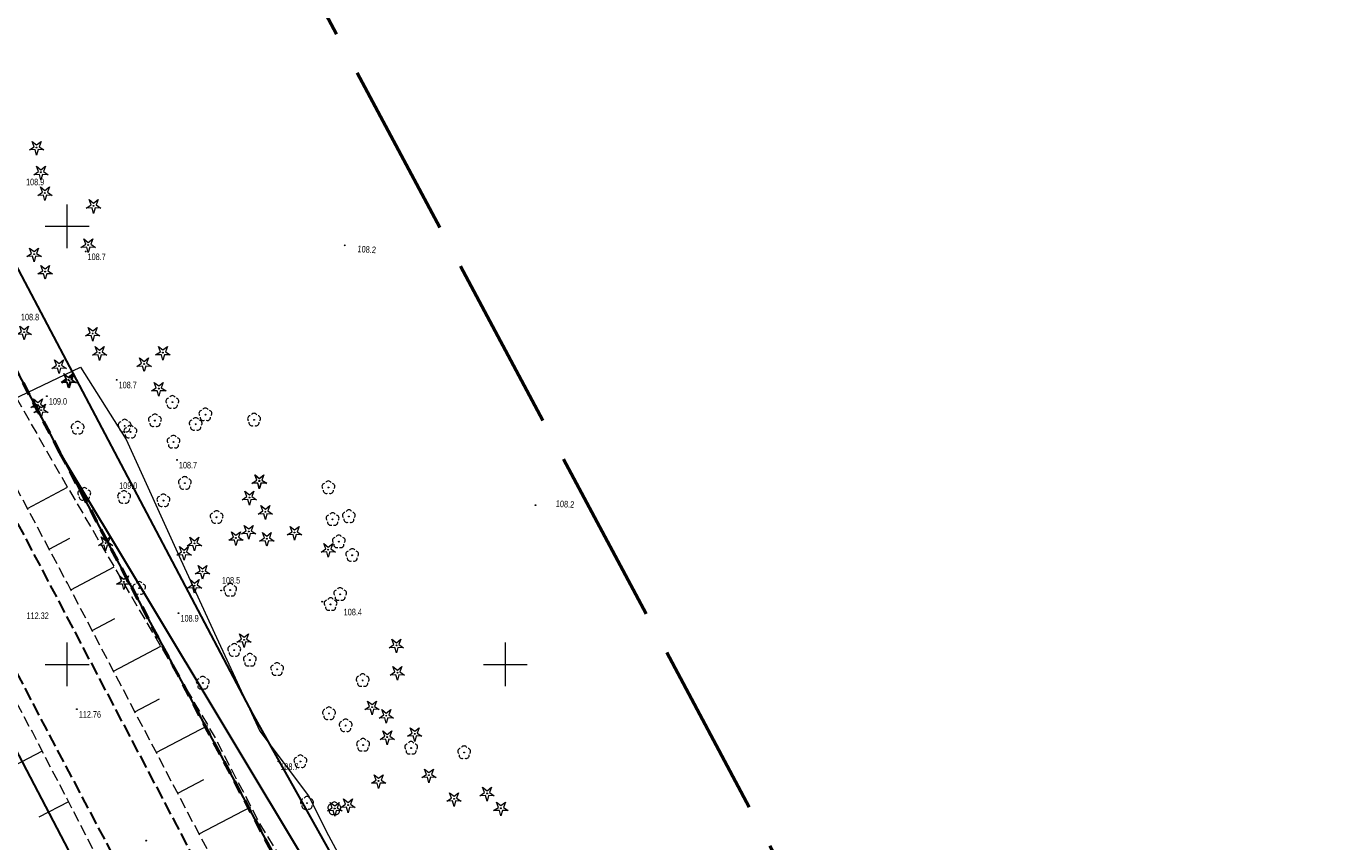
# Model space of a CAD drawing. Header units: metres. Extents: x 7529521 to 7531797, y 5723878 to 5728074.
# Tile 8 of 90: x 7531545 to 7531695, y 5724280 to 5724373. Entities that reach past the tile are written whole.
import ezdxf

# ---------------------------------------------------------------- set-up
doc = ezdxf.new("R2010")
doc.units = ezdxf.units.M
for name, pattern in [('4_SUPT_01', [0]), ('GAO', [2.5, 1.5, -1]), ('GDE', [0]), ('GUZ', [1, 0.5, -0.5]), ('L_0_05', [1.75, 1.25, -0.5]), ('L_0_06', [2, 1.5, -0.5]), ('L_0_09', [2.5, 2, -0.5])]:
    doc.linetypes.add(name, pattern=pattern)
doc.layers.get('0').update_dxf_attribs({"color": 252})
for name, color, linetype, lineweight in [('Dzialki', 80, 'GDE', 30), ('jezdnia', 252, 'L_0_06', 18), ('k', 252, 'Continuous', 18), ('RTPW_T_0', 252, 'Continuous', 15), ('skarpa nieumocniona', 252, 'L_0_05', 18), ('SUPT_L_0', 30, '4_SUPT_01', 18), ('Uzytki', 252, 'GUZ', 18), ('wysokosci_naturalne', 7, 'Continuous', 18), ('wysokosci_sztuczne', 7, 'Continuous', 18)]:
    doc.layers.add(name, color=color, linetype=linetype, lineweight=lineweight)
doc.layers.add('EPGPO_L_0', color=7, linetype='GAO', lineweight=50, true_color=0x940094)
doc.layers.add('zakres', color=7, linetype='L_0_09', lineweight=50, true_color=0xff05ff)
doc.styles.get("Standard").update_dxf_attribs({"font": 'arial.ttf'})

# ---------------------------------------------------------------- blocks, each defined once
blk = doc.blocks.new('2_RTPW01')
at = {"linetype": 'Continuous'}
blk.add_circle((0, 0), 0.045, dxfattribs=at)
blk = doc.blocks.new('OBOP02_01')
at = {"linetype": 'Continuous', "lineweight": 18}
blk.add_hatch(color=0, dxfattribs=at).paths.add_polyline_path([(0, -0.1, 1), (0, 0.1, 1)])
at = {"color": 0, "linetype": 'Continuous', "lineweight": 18}
blk.add_circle((0, 0), 0.1, dxfattribs=at)
for centre, radius, start, end in [((-0.77, 0.25), 0.7, 101.6336, 222.6627), ((0, 0.8), 0.7, 29.8459, 150.1541), ((0.77, 0.25), 0.7, 317.3373, 78.3664), ((-0.46, -0.64), 0.71, 174.3693, 292.5572), ((0.46, -0.64), 0.71, 247.4428, 5.6307)]:
    blk.add_arc(centre, radius, start, end, dxfattribs=at)
blk = doc.blocks.new('OBOP01_01')
at = {"linetype": 'Continuous', "lineweight": 18}
blk.add_hatch(color=0, dxfattribs=at).paths.add_polyline_path([(0, -0.1, 1), (0, 0.1, 1)])
at = {"color": 0, "linetype": 'Continuous', "lineweight": 18, "flags": 128}
blk.add_lwpolyline([(0, -1.74), (-0.35, -0.48), (-1.65, -0.54), (-0.57, 0.18), (-1.02, 1.4), (0, 0.6), (1.02, 1.4), (0.57, 0.18), (1.65, -0.54), (0.35, -0.48), (0, -1.74)], dxfattribs=at)
at = {"color": 0, "linetype": 'Continuous', "lineweight": 18}
blk.add_circle((0, 0), 0.1, dxfattribs=at)
blk = doc.blocks.new('RTPW01')
at = {"linetype": 'Continuous', "lineweight": 13}
blk.add_hatch(color=0, dxfattribs=at).paths.add_polyline_path([(0, -0.09, 1), (0, 0.09, 1)])
at = {"color": 0, "linetype": 'Continuous', "lineweight": 13}
blk.add_circle((0, 0), 0.0906, dxfattribs=at)
blk = doc.blocks.new('RTPW02')
at = {"linetype": 'Continuous', "lineweight": 13}
blk.add_hatch(color=0, dxfattribs=at).paths.add_polyline_path([(0, -0.09, 1), (0, 0.09, 1)])
at = {"color": 0, "linetype": 'Continuous', "lineweight": 13}
blk.add_circle((0, 0), 0.0906, dxfattribs=at)

msp = doc.modelspace()

# ---------------------------------------------------------------- linework, layer by layer
at = {"layer": 'Dzialki'}
for p, q in [((7531501.87, 5724413.41), (7531549.19, 5724324.19)), ((7531571.2, 5724294.37), (7531526.32, 5724379.39)), ((7531607.28, 5724169.95), (7531504.02, 5724366.79)), ((7531590.4, 5724255.53), (7531549.19, 5724324.19)), ((7531549.19, 5724324.19), (7531626.04, 5724179.34)), ((7531621.07, 5724205.34), (7531571.2, 5724294.37))]:
    msp.add_line(p, q, dxfattribs=at)
at = {"layer": 'EPGPO_L_0', "linetype": 'GAO'}
for p, q in [((7531549.19, 5724324.19), (7531501.87, 5724413.41)), ((7531626.04, 5724179.34), (7531549.19, 5724324.19))]:
    msp.add_line(p, q, dxfattribs=at)
at = {"layer": 'jezdnia', "color": 251, "lineweight": 30, "flags": 128}
for points in [[(7531611.17, 5724189.08), (7531609.03, 5724193.02), (7531601.68, 5724207), (7531594.03, 5724221.56), (7531584.82, 5724239.07), (7531578.17, 5724251.71), (7531570.09, 5724267.2), (7531562.3, 5724282.06), (7531554.61, 5724296.66), (7531548.48, 5724308.32), (7531541.23, 5724322.09)], [(7531534.04, 5724318.55), (7531541.28, 5724304.74), (7531547.41, 5724293), (7531555.56, 5724277.55), (7531562.92, 5724263.48), (7531571.32, 5724247.59), (7531577.74, 5724235.28), (7531586.85, 5724217.94), (7531594.48, 5724203.39), (7531601.65, 5724189.66), (7531603.73, 5724185.47)]]:
    msp.add_lwpolyline(points, dxfattribs=at)
at = {"layer": 'k', "linetype": 'Continuous', "lineweight": 18, "flags": 128}
for points in [[(7531550, 5724347.5), (7531550, 5724352.5)], [(7531547.5, 5724350), (7531552.5, 5724350)], [(7531550, 5724297.5), (7531550, 5724302.5)], [(7531600, 5724297.5), (7531600, 5724302.5)], [(7531547.5, 5724300), (7531552.5, 5724300)], [(7531597.5, 5724300), (7531602.5, 5724300)]]:
    msp.add_lwpolyline(points, dxfattribs=at)
at = {"layer": 'skarpa nieumocniona', "color": 252, "lineweight": 18, "flags": 128}
for points in [[(7531532.32, 5724342.59), (7531522.81, 5724360.93), (7531514.91, 5724375.29), (7531511.16, 5724383.25), (7531499.95, 5724404.19), (7531488.16, 5724427.12), (7531481.78, 5724439.91), (7531482.43, 5724441.13), (7531483.33, 5724440.28), (7531489.53, 5724428.18), (7531501.74, 5724405.31), (7531512.66, 5724384.26), (7531516.59, 5724376.31), (7531524.32, 5724361.49), (7531536.18, 5724344.63), (7531548.28, 5724323.25), (7531559.03, 5724304.85), (7531566.78, 5724291.82), (7531571.95, 5724281.85), (7531580.12, 5724268.57), (7531589.87, 5724253.78), (7531596.23, 5724239.44), (7531603.24, 5724228.55), (7531611.97, 5724216.7), (7531625.15, 5724181.74), (7531623.17, 5724178.91), (7531619.83, 5724177.39), (7531614.57, 5724187.94), (7531614.66, 5724188.48), (7531610.8, 5724194.33), (7531603.09, 5724208.17), (7531595.68, 5724222.34), (7531586.48, 5724239.83), (7531579.8, 5724252.94), (7531571.62, 5724268.24), (7531563.72, 5724283.18), (7531556.27, 5724297.38), (7531550.03, 5724309.25), (7531542.74, 5724322.94)], [(7531554.25, 5724257.64), (7531543.57, 5724280.36), (7531532.79, 5724304), (7531526.65, 5724317.93), (7531516.78, 5724339.91), (7531512.01, 5724352.12), (7531504.93, 5724365.76), (7531498.09, 5724380.13), (7531493.89, 5724387.48), (7531493.63, 5724388.12), (7531494.63, 5724388.37), (7531499.58, 5724380.74), (7531506.62, 5724366.45), (7531513.43, 5724352.66), (7531519.66, 5724342.32), (7531539.76, 5724303.89), (7531546.04, 5724292.24), (7531554.21, 5724276.48), (7531561.52, 5724262.57), (7531569.94, 5724246.67), (7531576.32, 5724234.31), (7531585.38, 5724217.06), (7531593.26, 5724202.1), (7531600.61, 5724188.26), (7531602.22, 5724182.6), (7531608.04, 5724171.68), (7531605.63, 5724170.48), (7531603.16, 5724170.41), (7531599.75, 5724171.04), (7531597.13, 5724173.14), (7531593.51, 5724178.92)]]:
    msp.add_lwpolyline(points, close=True, dxfattribs=at)
at = {"layer": 'skarpa nieumocniona', "color": 252, "linetype": 'Continuous', "lineweight": 18, "flags": 128}
for points in [[(7531545.48, 5724317.79), (7531550.05, 5724320.22)], [(7531547.95, 5724313.16), (7531550.33, 5724314.42)], [(7531550.41, 5724308.52), (7531555.37, 5724311.12)], [(7531552.86, 5724303.87), (7531555.44, 5724305.23)], [(7531555.3, 5724299.23), (7531560.69, 5724302.06)], [(7531557.74, 5724294.58), (7531560.56, 5724296.06)], [(7531560.18, 5724289.93), (7531566.07, 5724293.02)], [(7531547.16, 5724290.08), (7531540.67, 5724286.71)], [(7531562.62, 5724285.28), (7531565.59, 5724286.84)], [(7531550.15, 5724284.31), (7531546.76, 5724282.55)], [(7531565.07, 5724280.64), (7531570.96, 5724283.75)]]:
    msp.add_lwpolyline(points, dxfattribs=at)
at = {"layer": 'SUPT_L_0', "linetype": '4_SUPT_01'}
for p, q in [((7531481.24, 5724300.6), (7531551.54, 5724333.9)), ((7531551.54, 5724333.9), (7531556.73, 5724325.68)), ((7531556.73, 5724325.68), (7531562.98, 5724311.93)), ((7531562.98, 5724311.93), (7531567.04, 5724303.05)), ((7531567.04, 5724303.05), (7531572, 5724292.39)), ((7531572, 5724292.39), (7531577.55, 5724285)), ((7531577.55, 5724285), (7531579.84, 5724280.45)), ((7531579.84, 5724280.45), (7531584.81, 5724271.21))]:
    msp.add_line(p, q, dxfattribs=at)
at = {"layer": 'Uzytki'}
for p, q in [((7531501.87, 5724413.41), (7531549.19, 5724324.19)), ((7531571.2, 5724294.37), (7531526.32, 5724379.39)), ((7531549.19, 5724324.19), (7531626.04, 5724179.34)), ((7531621.07, 5724205.34), (7531571.2, 5724294.37))]:
    msp.add_line(p, q, dxfattribs=at)
at = {"layer": 'wysokosci_naturalne', "color": 252}
for p in [(7531552.12, 5724347.11), (7531555.66, 5724332.48), (7531547.7, 5724330.62), (7531562.54, 5724323.33), (7531555.94, 5724319.54), (7531567.58, 5724308.42), (7531562.72, 5724305.85), (7531574.11, 5724288.92)]:
    msp.add_point(p, dxfattribs=at)
at = {"layer": 'wysokosci_sztuczne', "color": 252}
for p in [(7531551.12, 5724294.88), (7531559.01, 5724279.88)]:
    msp.add_point(p, dxfattribs=at)
at = {"layer": 'zakres', "color": 210, "lineweight": 50, "ltscale": 10}
msp.add_lwpolyline([(7531547.78, 5724433.68), (7531686.66, 5724173.51), (7531686.66, 5724173.51), (7531686.66, 5724173.51), (7531686.66, 5724173.51), (7531686.66, 5724173.51), (7531686.66, 5724173.51), (7531686.66, 5724173.51), (7531686.66, 5724173.51), (7531797.12, 5723955.13)], dxfattribs=at)

# ---------------------------------------------------------------- block references
at = {"color": 74, "linetype": 'Continuous', "xscale": 0.5, "yscale": 0.5, "zscale": 0.5}
for name, p in [('OBOP01_01', (7531546.52, 5724358.99)), ('OBOP01_01', (7531547.02, 5724356.16)), ('OBOP01_01', (7531547.47, 5724353.8)), ('OBOP01_01', (7531553.02, 5724352.34)), ('OBOP01_01', (7531546.24, 5724346.81)), ('OBOP01_01', (7531552.41, 5724347.86)), ('OBOP01_01', (7531547.5, 5724344.83)), ('OBOP01_01', (7531545.1, 5724337.91)), ('OBOP01_01', (7531552.92, 5724337.76)), ('OBOP01_01', (7531553.71, 5724335.56)), ('OBOP01_01', (7531560.93, 5724335.58)), ('OBOP01_01', (7531549.09, 5724334.05)), ('OBOP01_01', (7531558.79, 5724334.28)), ('OBOP01_01', (7531550.14, 5724332.48)), ('OBOP01_01', (7531550.24, 5724332.39)), ('OBOP01_01', (7531560.46, 5724331.47)), ('OBOP01_01', (7531546.68, 5724329.59)), ('OBOP01_01', (7531547.03, 5724329.01)), ('OBOP02_01', (7531562.01, 5724329.92)), ('OBOP02_01', (7531556.57, 5724327.22)), ('OBOP02_01', (7531560.02, 5724327.82)), ('OBOP02_01', (7531564.67, 5724327.4)), ('OBOP02_01', (7531565.78, 5724328.5)), ('OBOP02_01', (7531571.33, 5724327.91)), ('OBOP02_01', (7531551.21, 5724326.98)), ('OBOP02_01', (7531557.22, 5724326.53)), ('OBOP02_01', (7531562.14, 5724325.38)), ('OBOP02_01', (7531563.43, 5724320.68)), ('OBOP01_01', (7531571.92, 5724320.92)), ('OBOP01_01', (7531571.95, 5724320.93)), ('OBOP02_01', (7531579.81, 5724320.18)), ('OBOP02_01', (7531551.96, 5724319.42)), ('OBOP02_01', (7531556.5, 5724319.07)), ('OBOP02_01', (7531560.99, 5724318.69)), ('OBOP01_01', (7531570.8, 5724319.05)), ('OBOP02_01', (7531567.06, 5724316.79)), ('OBOP01_01', (7531572.62, 5724317.42)), ('OBOP02_01', (7531582.15, 5724316.88)), ('OBOP01_01', (7531570.72, 5724315.16)), ('OBOP02_01', (7531580.29, 5724316.55)), ('OBOP01_01', (7531554.4, 5724313.84)), ('OBOP01_01', (7531564.53, 5724313.81)), ('OBOP01_01', (7531569.26, 5724314.43)), ('OBOP01_01', (7531572.79, 5724314.34)), ('OBOP01_01', (7531575.95, 5724315.05)), ('OBOP02_01', (7531581, 5724314)), ('OBOP01_01', (7531563.35, 5724312.75)), ('OBOP01_01', (7531579.8, 5724313.09)), ('OBOP02_01', (7531582.53, 5724312.45)), ('OBOP01_01', (7531556.48, 5724309.41)), ('OBOP01_01', (7531565.45, 5724310.6)), ('OBOP02_01', (7531558.23, 5724308.69)), ('OBOP01_01', (7531564.54, 5724308.98)), ('OBOP02_01', (7531568.61, 5724308.48)), ('OBOP02_01', (7531581.15, 5724307.99)), ('OBOP02_01', (7531580.06, 5724306.84)), ('OBOP02_01', (7531569.07, 5724301.62)), ('OBOP01_01', (7531570.19, 5724302.8)), ('OBOP01_01', (7531587.57, 5724302.17)), ('OBOP02_01', (7531570.85, 5724300.49)), ('OBOP02_01', (7531573.96, 5724299.43)), ('OBOP01_01', (7531587.68, 5724299.05)), ('OBOP02_01', (7531565.48, 5724297.87)), ('OBOP02_01', (7531583.72, 5724298.17)), ('OBOP02_01', (7531579.88, 5724294.39)), ('OBOP01_01', (7531584.79, 5724295.11)), ('OBOP01_01', (7531586.42, 5724294.14)), ('OBOP02_01', (7531581.78, 5724293.01)), ('OBOP01_01', (7531586.53, 5724291.7)), ('OBOP01_01', (7531589.66, 5724292.07)), ('OBOP02_01', (7531583.77, 5724290.79)), ('OBOP02_01', (7531589.25, 5724290.44)), ('OBOP02_01', (7531595.3, 5724289.94)), ('OBOP02_01', (7531576.62, 5724288.91)), ('OBOP01_01', (7531585.54, 5724286.69)), ('OBOP01_01', (7531591.28, 5724287.35)), ('OBOP01_01', (7531597.91, 5724285.27)), ('OBOP02_01', (7531577.37, 5724284.16)), ('OBOP01_01', (7531582.06, 5724283.94)), ('OBOP01_01', (7531594.15, 5724284.65)), ('OBOP01_01', (7531580.54, 5724283.54)), ('OBOP02_01', (7531580.49, 5724283.54)), ('OBOP01_01', (7531599.49, 5724283.57))]:
    msp.add_blockref(name, p, dxfattribs=at)
at = {"layer": 'RTPW_T_0'}
for p in [(7531581.67, 5724347.82), (7531603.43, 5724318.17), (7531579.09, 5724307.15)]:
    msp.add_blockref('2_RTPW01', p, dxfattribs=at)
at = {"layer": 'wysokosci_naturalne', "color": 252, "linetype": 'Continuous', "xscale": 0.5, "yscale": 0.5, "zscale": 0.5}
for p in [(7531552.12, 5724347.11), (7531555.66, 5724332.48), (7531547.7, 5724330.62), (7531562.54, 5724323.33), (7531555.94, 5724319.54), (7531567.58, 5724308.42), (7531562.72, 5724305.85), (7531574.11, 5724288.92)]:
    msp.add_blockref('RTPW01', p, dxfattribs=at)
at = {"layer": 'wysokosci_sztuczne', "color": 252, "linetype": 'Continuous', "xscale": 0.5, "yscale": 0.5, "zscale": 0.5}
for p in [(7531551.12, 5724294.88), (7531559.01, 5724279.88)]:
    msp.add_blockref('RTPW02', p, dxfattribs=at)

# ---------------------------------------------------------------- texts
at = {"layer": 'RTPW_T_0', "width": 0.7}
for p in [(7531583.12, 5724347.05), (7531605.74, 5724317.98)]:
    msp.add_text('108.2', height=0.75, rotation=356.48, dxfattribs=at).set_placement(p)
msp.add_text('108.4', height=0.75, dxfattribs=at).set_placement((7531581.55, 5724305.59))
at = {"layer": 'wysokosci_naturalne', "color": 252, "lineweight": 15, "width": 0.66}
for s, p in [('108.9', (7531545.32, 5724354.68)), ('108.7', (7531552.34, 5724346.14)), ('108.8', (7531544.74, 5724339.26)), ('108.7', (7531555.88, 5724331.51)), ('109.0', (7531547.92, 5724329.64)), ('108.7', (7531562.76, 5724322.36)), ('109.0', (7531555.94, 5724320.02)), ('108.5', (7531567.67, 5724309.22)), ('108.9', (7531562.94, 5724304.88)), ('108.7', (7531574.33, 5724287.95))]:
    msp.add_text(s, height=0.75, dxfattribs=at).set_placement(p)
at = {"layer": 'wysokosci_sztuczne', "color": 252, "lineweight": 15, "width": 0.66}
for s, p in [('112.32', (7531545.38, 5724305.17)), ('112.76', (7531551.34, 5724293.91))]:
    msp.add_text(s, height=0.75, dxfattribs=at).set_placement(p)

doc.saveas('drawing.dxf')
